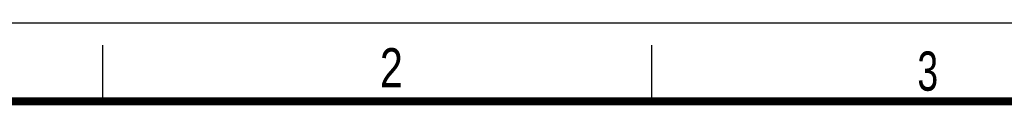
# Model space of a CAD drawing. Header units: millimetres. Extents: x 0 to 210, y 0 to 297.
# Tile 47 of 48: x 49 to 136, y 290 to 297. Entities that reach past the tile are written whole.
import ezdxf

# ---------------------------------------------------------------- set-up
doc = ezdxf.new("R2010")
doc.units = ezdxf.units.MM
doc.header["$LTSCALE"] = 19.36
doc.layers.get('0').update_dxf_attribs({"linetype": 'CONTINUOUS'})
doc.styles.add('TEXTSTYLE_2', font='txt', dxfattribs={"width": 0.75})

msp = doc.modelspace()

# ---------------------------------------------------------------- linework, layer by layer
at = {"color": 2, "linetype": 'CONTINUOUS'}
for p, q in [((0, 297), (210, 297)), ((56, 290), (56, 295)), ((105, 290), (105, 295))]:
    msp.add_line(p, q, dxfattribs=at)
at = {"color": 7, "linetype": 'CONTINUOUS', "const_width": 0.7}
msp.add_lwpolyline([(7, 290), (203, 290)], dxfattribs=at)

# ---------------------------------------------------------------- texts
at = {"color": 5, "linetype": 'CONTINUOUS', "style": 'TEXTSTYLE_2'}
for s, width, p in [('2', 0.785714, (80.7314, 291.2396)), ('3', 0.714286, (128.6839, 290.9429))]:
    msp.add_text(s, height=3.5, dxfattribs=dict(at, width=width)).set_placement(p)

doc.saveas('drawing.dxf')
